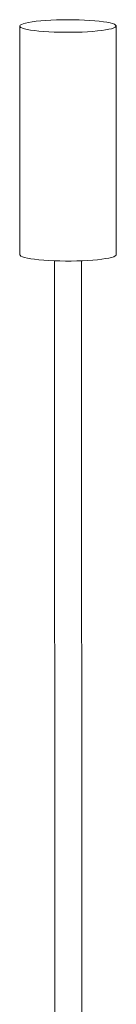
# Model space of a CAD drawing. Header units: millimetres. Extents: x -281 to 678, y -1059 to 41.
# Tile 2 of 3: x -25 to 25, y -509 to 3. Entities that reach past the tile are written whole.
import ezdxf

# ---------------------------------------------------------------- set-up
doc = ezdxf.new("R2010")
doc.units = ezdxf.units.MM

msp = doc.modelspace()

# ---------------------------------------------------------------- linework, layer by layer
at = {"color": 7, "linetype": 'Continuous', "lineweight": 15}
for p, q in [((25.06, -118.95), (25, 0.01)), ((-25, -0.01), (-24.94, -118.97)), ((-6.94, -122.12), (-6.56, -848.09)), ((7.44, -848.2), (7.06, -122.11))]:
    msp.add_line(p, q, dxfattribs=at)
at = {"color": 7, "linetype": 'Continuous', "lineweight": 15, "flags": 128}
for points in [[(15.26, -2.59), (17.5, -2.34), (19.49, -2.05), (21.2, -1.73), (22.62, -1.39), (23.72, -1.03), (24.49, -0.65), (24.91, -0.26), (24.99, 0.13), (24.71, 0.51), (24.08, 0.89), (23.12, 1.26), (21.84, 1.61), (20.24, 1.94), (18.37, 2.24), (16.23, 2.51), (13.87, 2.74), (11.31, 2.94), (8.6, 3.09), (5.76, 3.2), (2.84, 3.26), (-0.12, 3.28), (-3.07, 3.26), (-5.99, 3.19), (-8.81, 3.07), (-11.52, 2.91), (-14.06, 2.71), (-16.41, 2.47), (-18.52, 2.2), (-20.38, 1.89), (-21.95, 1.56), (-23.21, 1.21), (-24.15, 0.84), (-24.74, 0.46), (-24.99, 0.07), (-24.89, -0.32), (-24.44, -0.7), (-23.65, -1.08), (-22.52, -1.44), (-21.08, -1.78), (-19.34, -2.09), (-17.33, -2.38), (-15.08, -2.63), (-12.61, -2.84), (-9.97, -3.02), (-7.19, -3.15), (-4.31, -3.24), (-1.36, -3.28), (1.6, -3.28), (4.54, -3.23), (7.41, -3.13), (10.18, -2.99), (12.81, -2.81), (15.26, -2.59)], [(-24.94, -118.97), (-24.83, -119.28), (-24.38, -119.66), (-23.58, -120.04), (-22.46, -120.4), (-21.02, -120.74), (-19.28, -121.05), (-17.27, -121.34), (-15.02, -121.59), (-12.55, -121.8), (-9.91, -121.98), (-7.13, -122.11), (-4.25, -122.2), (-1.3, -122.24), (1.66, -122.24), (4.6, -122.19), (7.47, -122.09), (10.25, -121.95), (12.88, -121.77), (15.32, -121.55)], [(15.32, -121.55), (17.56, -121.3), (19.55, -121.01), (21.26, -120.69), (22.68, -120.35), (23.78, -119.99), (24.55, -119.61), (24.97, -119.22), (25.06, -118.95)]]:
    msp.add_lwpolyline(points, dxfattribs=at)

doc.saveas('drawing.dxf')
